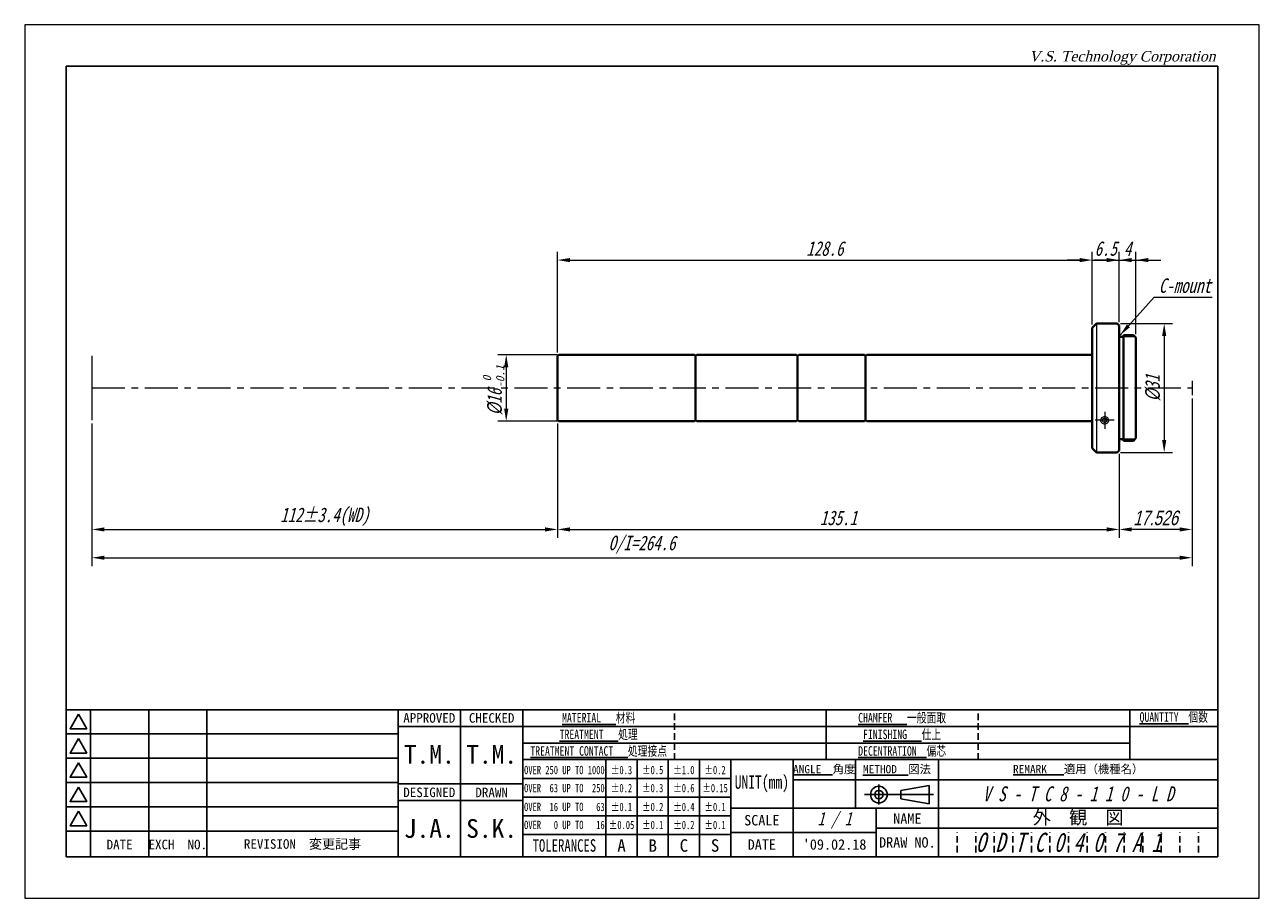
# Model space of a CAD drawing. Header units: millimetres. Extents: x 0 to 297, y 0 to 210.
import ezdxf

# ---------------------------------------------------------------- set-up
doc = ezdxf.new("R2010")
doc.units = ezdxf.units.MM
doc.header["$LTSCALE"] = 0.25
doc.linetypes.add('CENTER', pattern=[50.8, 31.75, -6.35, 6.35, -6.35])
doc.linetypes.add('HIDDEN', pattern=[9.525, 6.35, -3.175])
for name, color, linetype, lineweight in [('11-太線', 7, 'Continuous', 40), ('12-中線', 7, 'Continuous', 20), ('2-中心線', 5, 'CENTER', 20), ('4-寸法線', 5, 'Continuous', 20), ('5-文字', 5, 'Continuous', 20), ('6-図面枠', 5, 'Continuous', 25), ('補助線', 254, 'Continuous', 0)]:
    doc.layers.add(name, color=color, linetype=linetype, lineweight=lineweight)
doc.styles.add('(TNK)aSS', font='MS Gothic.ttf', dxfattribs={"width": 0.75, "oblique": 15, "height": 3.5})
doc.styles.add('italic_01', font='MS Gothic.ttf', dxfattribs={"width": 0.75, "oblique": 15, "height": 2})
doc.styles.add('narrow_01', font='MS Gothic.ttf', dxfattribs={"width": 0.75, "height": 2})
doc.styles.add('VST', font='CENTURY.TTF', dxfattribs={"oblique": 15, "height": 2.5})
doc.dimstyles.new('TMIZO', dxfattribs={"dimscale": 0, "dimtxt": 3.5, "dimasz": 3, "dimexe": 2, "dimexo": 0.8, "dimgap": 1, "dimtad": 3, "dimtoh": 1, "dimdec": 1, "dimrnd": 0.005, "dimdsep": 46, "dimtxsty": '(TNK)aSS', "dimcen": 0, "dimclrd": 7, "dimclre": 7, "dimclrt": 7, "dimaunit": 1, "dimadec": 0, "dimazin": 2, "dimtfac": 1, "dimtdec": 1, "dimtmove": 0, "dimatfit": 3, "dimfxl": 1, "dimtolj": 1, "dimtzin": 0, "dimlwd": -1, "dimlwe": -1, "dimarcsym": 0})

# ---------------------------------------------------------------- blocks, each defined once
blk = doc.blocks.new('*D3')
at = {"layer": '4-寸法線', "color": 7}
for p, q in [((128.19, 114.17), (128.19, 86.67)), ((263.31, 106.87), (263.31, 86.67)), ((131.19, 88.67), (260.31, 88.67))]:
    blk.add_line(p, q, dxfattribs=at)
for points in [[(131.19, 89.17), (131.19, 88.17), (128.19, 88.67)], [(260.31, 89.17), (260.31, 88.17), (263.31, 88.67)]]:
    blk.add_solid(points, dxfattribs=at)
at = {"layer": 'Defpoints', "color": 0}
for p in [(128.19, 114.97), (263.31, 107.67), (263.31, 88.67)]:
    blk.add_point(p, dxfattribs=at)
at = {"layer": '4-寸法線', "color": 7, "insert": (195.75, 91.42), "char_height": 3.5, "attachment_point": 5, "style": '(TNK)aSS'}
blk.add_mtext('\\A1;135.1', dxfattribs=at)
blk = doc.blocks.new('*D4')
at = {"layer": '4-寸法線', "color": 7}
for p, q in [((280.81, 120.13), (280.81, 79.87)), ((16.19, 114.17), (16.19, 79.87)), ((19.19, 81.87), (277.81, 81.87))]:
    blk.add_line(p, q, dxfattribs=at)
for points in [[(19.19, 82.37), (19.19, 81.37), (16.19, 81.87)], [(277.81, 82.37), (277.81, 81.37), (280.81, 81.87)]]:
    blk.add_solid(points, dxfattribs=at)
at = {"layer": 'Defpoints', "color": 0}
for p in [(280.81, 120.93), (16.19, 114.97), (280.81, 81.87)]:
    blk.add_point(p, dxfattribs=at)
at = {"layer": '4-寸法線', "color": 7, "insert": (148.5, 84.99), "char_height": 3.5, "attachment_point": 5, "style": '(TNK)aSS'}
blk.add_mtext('\\A1;O/I=264.6', dxfattribs=at)
blk = doc.blocks.new('*D5')
at = {"layer": '4-寸法線', "color": 7}
for p, q in [((16.19, 114.17), (16.19, 86.67)), ((128.19, 114.17), (128.19, 86.67)), ((19.19, 88.67), (125.19, 88.67))]:
    blk.add_line(p, q, dxfattribs=at)
for points in [[(19.19, 89.17), (19.19, 88.17), (16.19, 88.67)], [(125.19, 89.17), (125.19, 88.17), (128.19, 88.67)]]:
    blk.add_solid(points, dxfattribs=at)
at = {"layer": 'Defpoints', "color": 0}
for p in [(16.19, 114.97), (128.19, 114.97), (128.19, 88.67)]:
    blk.add_point(p, dxfattribs=at)
at = {"layer": '4-寸法線', "color": 7, "insert": (72.19, 91.71), "char_height": 3.5, "attachment_point": 5, "style": '(TNK)aSS'}
blk.add_mtext('\\A1;112±3.4(WD)', dxfattribs=at)
blk = doc.blocks.new('*D6')
at = {"layer": '4-寸法線', "color": 7}
for p, q in [((128.19, 131.17), (128.19, 155.42)), ((256.81, 137.97), (256.81, 155.42)), ((131.19, 153.42), (253.81, 153.42))]:
    blk.add_line(p, q, dxfattribs=at)
for points in [[(131.19, 153.92), (131.19, 152.92), (128.19, 153.42)], [(253.81, 153.92), (253.81, 152.92), (256.81, 153.42)]]:
    blk.add_solid(points, dxfattribs=at)
at = {"layer": 'Defpoints', "color": 0}
for p in [(256.81, 153.42), (256.81, 137.17), (128.19, 130.37)]:
    blk.add_point(p, dxfattribs=at)
at = {"layer": '4-寸法線', "color": 7, "insert": (192.5, 156.17), "char_height": 3.5, "attachment_point": 5, "style": '(TNK)aSS'}
blk.add_mtext('\\A1;128.6', dxfattribs=at)
blk = doc.blocks.new('*D9')
at = {"layer": '4-寸法線', "color": 7}
for p, q in [((128.19, 130.67), (113.84, 130.67)), ((115.84, 127.67), (115.84, 117.67)), ((128.19, 114.67), (113.84, 114.67))]:
    blk.add_line(p, q, dxfattribs=at)
for points in [[(115.34, 127.67), (116.34, 127.67), (115.84, 130.67)], [(115.34, 117.67), (116.34, 117.67), (115.84, 114.67)]]:
    blk.add_solid(points, dxfattribs=at)
at = {"layer": 'Defpoints', "color": 0}
for p in [(128.99, 130.67), (115.84, 114.67), (128.99, 114.67)]:
    blk.add_point(p, dxfattribs=at)
at = {"layer": '4-寸法線', "color": 7, "insert": (113.09, 119.31), "char_height": 3.5, "attachment_point": 5, "rotation": 90, "style": '(TNK)aSS'}
blk.add_mtext('\\A1;{\\fMS UI Gothic|b0|i0|c128|p17;%%c}16', dxfattribs=at)
blk = doc.blocks.new('*D10')
at = {"layer": '4-寸法線', "color": 7}
for p, q in [((256.81, 137.97), (256.81, 155.42)), ((263.31, 138.47), (263.31, 155.42)), ((253.81, 153.42), (250.81, 153.42)), ((256.81, 153.42), (263.31, 153.42)), ((266.31, 153.42), (269.31, 153.42))]:
    blk.add_line(p, q, dxfattribs=at)
for points in [[(253.81, 153.92), (253.81, 152.92), (256.81, 153.42)], [(266.31, 153.92), (266.31, 152.92), (263.31, 153.42)]]:
    blk.add_solid(points, dxfattribs=at)
at = {"layer": 'Defpoints', "color": 0}
for p in [(263.31, 153.42), (256.81, 137.17), (263.31, 137.67)]:
    blk.add_point(p, dxfattribs=at)
at = {"layer": '4-寸法線', "color": 7, "insert": (260.06, 156.17), "char_height": 3.5, "attachment_point": 5, "style": '(TNK)aSS'}
blk.add_mtext('\\A1;6.5', dxfattribs=at)
blk = doc.blocks.new('*D11')
at = {"layer": '4-寸法線', "color": 7}
for p, q in [((263.31, 138.47), (263.31, 155.42)), ((267.31, 135.57), (267.31, 155.42)), ((260.31, 153.42), (257.31, 153.42)), ((263.31, 153.42), (267.31, 153.42)), ((270.31, 153.42), (273.31, 153.42))]:
    blk.add_line(p, q, dxfattribs=at)
for points in [[(260.31, 153.92), (260.31, 152.92), (263.31, 153.42)], [(270.31, 153.92), (270.31, 152.92), (267.31, 153.42)]]:
    blk.add_solid(points, dxfattribs=at)
at = {"layer": 'Defpoints', "color": 0}
for p in [(267.31, 153.42), (263.31, 137.67), (267.31, 134.77)]:
    blk.add_point(p, dxfattribs=at)
at = {"layer": '4-寸法線', "color": 7, "insert": (265.31, 156.17), "char_height": 3.5, "attachment_point": 5, "style": '(TNK)aSS'}
blk.add_mtext('\\A1;4', dxfattribs=at)
blk = doc.blocks.new('*D12')
at = {"layer": '4-寸法線', "color": 7}
for p, q in [((280.81, 120.13), (280.81, 86.67)), ((263.31, 106.87), (263.31, 86.67)), ((277.81, 88.67), (266.31, 88.67))]:
    blk.add_line(p, q, dxfattribs=at)
for points in [[(266.31, 89.17), (266.31, 88.17), (263.31, 88.67)], [(277.81, 89.17), (277.81, 88.17), (280.81, 88.67)]]:
    blk.add_solid(points, dxfattribs=at)
at = {"layer": 'Defpoints', "color": 0}
for p in [(280.81, 120.93), (263.31, 107.67), (263.31, 88.67)]:
    blk.add_point(p, dxfattribs=at)
at = {"layer": '4-寸法線', "color": 7, "insert": (272.06, 91.42), "char_height": 3.5, "attachment_point": 5, "style": '(TNK)aSS'}
blk.add_mtext('\\A1;{\\fMS UI Gothic|b0|i0|c0|p17;17.526}', dxfattribs=at)
blk = doc.blocks.new('*D13')
at = {"layer": '4-寸法線', "color": 7}
for p, q in [((263.61, 138.17), (276.12, 138.17)), ((274.12, 135.17), (274.12, 110.17)), ((263.61, 107.17), (276.12, 107.17))]:
    blk.add_line(p, q, dxfattribs=at)
for points in [[(273.62, 135.17), (274.62, 135.17), (274.12, 138.17)], [(273.62, 110.17), (274.62, 110.17), (274.12, 107.17)]]:
    blk.add_solid(points, dxfattribs=at)
at = {"layer": 'Defpoints', "color": 0}
for p in [(262.81, 138.17), (262.81, 107.17), (274.12, 107.17)]:
    blk.add_point(p, dxfattribs=at)
at = {"layer": '4-寸法線', "color": 7, "insert": (271.37, 122.67), "char_height": 3.5, "attachment_point": 5, "rotation": 90, "style": '(TNK)aSS'}
blk.add_mtext('\\A1;{\\fMS UI Gothic|b0|i0|c128|p17;%%c}31', dxfattribs=at)

msp = doc.modelspace()

# ---------------------------------------------------------------- linework, layer by layer
at = {"layer": '11-太線', "color": 0}
for p, q in [((256.81, 137.17), (257.81, 138.17)), ((256.81, 108.17), (256.81, 137.17)), ((262.81, 138.17), (257.81, 138.17)), ((262.81, 138.17), (263.31, 137.67)), ((263.31, 107.67), (263.31, 137.67)), ((264.31, 134.97), (263.31, 134.97)), ((264.31, 109.97), (264.31, 135.37)), ((264.31, 135.37), (266.71, 135.37)), ((266.71, 135.37), (267.31, 134.77)), ((267.31, 110.57), (267.31, 134.77)), ((128.19, 130.37), (128.49, 130.67)), ((128.19, 130.37), (128.19, 114.97)), ((128.49, 130.67), (161.11, 130.67)), ((161.11, 130.67), (161.41, 130.37)), ((161.71, 130.67), (161.41, 130.37)), ((161.41, 114.97), (161.41, 130.37)), ((161.71, 130.67), (185.61, 130.67)), ((185.61, 130.67), (185.91, 130.37)), ((186.21, 130.67), (185.91, 130.37)), ((185.91, 114.97), (185.91, 130.37)), ((186.21, 130.67), (201.99, 130.67)), ((202.29, 130.37), (201.99, 130.67)), ((202.29, 130.37), (202.59, 130.67)), ((202.29, 130.37), (202.29, 114.97)), ((256.81, 130.67), (202.59, 130.67)), ((128.19, 114.97), (128.49, 114.67)), ((128.49, 114.67), (161.11, 114.67)), ((161.11, 114.67), (161.41, 114.97)), ((161.41, 114.97), (161.71, 114.67)), ((161.71, 114.67), (185.61, 114.67)), ((185.61, 114.67), (185.91, 114.97)), ((186.21, 114.67), (185.91, 114.97)), ((186.21, 114.67), (201.99, 114.67)), ((202.29, 114.97), (201.99, 114.67)), ((202.29, 114.97), (202.59, 114.67)), ((256.81, 114.67), (202.59, 114.67)), ((264.31, 110.37), (263.31, 110.37)), ((264.31, 109.97), (266.71, 109.97)), ((266.71, 109.97), (267.31, 110.57)), ((256.81, 108.17), (257.81, 107.17)), ((262.81, 107.17), (257.81, 107.17)), ((262.81, 107.17), (263.31, 107.67))]:
    msp.add_line(p, q, dxfattribs=at)
at = {"layer": '12-中線', "color": 0}
for p, q in [((257.81, 138.17), (257.81, 107.17)), ((267.11, 134.97), (264.31, 134.97)), ((267.11, 110.37), (264.31, 110.37))]:
    msp.add_line(p, q, dxfattribs=at)
for points in [[(259.81, 115.77), (259.61, 115.75), (259.41, 115.69), (259.23, 115.6), (259.07, 115.49), (258.95, 115.34), (258.86, 115.18), (258.82, 115.01), (258.82, 114.83), (258.86, 114.65), (258.95, 114.49), (259.07, 114.35), (259.23, 114.23), (259.41, 114.14), (259.61, 114.09), (259.81, 114.07), (260.02, 114.09), (260.22, 114.14), (260.4, 114.23), (260.56, 114.35), (260.68, 114.49), (260.76, 114.65), (260.81, 114.83), (260.81, 115.01), (260.76, 115.18), (260.68, 115.34), (260.56, 115.49), (260.4, 115.6), (260.22, 115.69), (260.02, 115.75)], [(259.81, 115.37), (259.69, 115.36), (259.57, 115.33), (259.46, 115.28), (259.37, 115.22), (259.29, 115.14), (259.24, 115.06), (259.22, 114.96), (259.22, 114.87), (259.24, 114.78), (259.29, 114.69), (259.37, 114.62), (259.46, 114.55), (259.57, 114.51), (259.69, 114.48), (259.81, 114.47), (259.94, 114.48), (260.06, 114.51), (260.17, 114.55), (260.26, 114.62), (260.33, 114.69), (260.38, 114.78), (260.41, 114.87), (260.41, 114.96), (260.38, 115.06), (260.33, 115.14), (260.26, 115.22), (260.17, 115.28), (260.06, 115.33), (259.94, 115.36)]]:
    msp.add_lwpolyline(points, close=True, dxfattribs=at)
at = {"layer": '2-中心線', "color": 0}
for p, q in [((16.19, 122.67), (280.81, 122.67)), ((280.81, 124.4), (280.81, 120.93)), ((259.81, 116.93), (259.81, 112.89)), ((262.11, 114.92), (257.53, 114.92))]:
    msp.add_line(p, q, dxfattribs=at)
at = {"layer": '4-寸法線', "color": 0}
for p, q in [((271.7, 144.47), (285.68, 144.47)), ((16.19, 130.37), (16.19, 114.97))]:
    msp.add_line(p, q, dxfattribs=at)
at = {"layer": '6-図面枠'}
for p, q in [((10, 200), (10, 10)), ((287, 200), (10, 200)), ((287, 10), (287, 200)), ((287, 45.33), (10, 45.33)), ((15.83, 45.33), (15.83, 10)), ((29.83, 45.33), (29.83, 10)), ((43.83, 45.33), (43.83, 10)), ((89.83, 45.33), (89.83, 10)), ((104.83, 45.33), (104.83, 10)), ((119.83, 45.33), (119.83, 10)), ((192.83, 33.33), (192.83, 45.33)), ((265.83, 33.33), (265.83, 45.33)), ((15.83, 39.5), (10, 39.5)), ((29.83, 39.5), (15.83, 39.5)), ((43.83, 39.5), (29.83, 39.5)), ((89.83, 39.5), (43.83, 39.5)), ((287, 41.33), (89.83, 41.33)), ((265.83, 37.33), (119.83, 37.33)), ((15.83, 33.67), (10, 33.67)), ((29.83, 33.67), (15.83, 33.67)), ((43.83, 33.67), (29.83, 33.67)), ((89.83, 33.67), (43.83, 33.67)), ((287, 33.33), (119.83, 33.33)), ((139.83, 10), (139.83, 33.33)), ((147.33, 10), (147.33, 33.33)), ((154.83, 10), (154.83, 33.33)), ((162.33, 10), (162.33, 33.33)), ((169.83, 10), (169.83, 33.33)), ((184.83, 21.67), (184.83, 33.33)), ((199.83, 21.67), (199.83, 33.33)), ((219.83, 10), (219.83, 33.33)), ((15.83, 27.83), (10, 27.83)), ((29.83, 27.83), (15.83, 27.83)), ((43.83, 27.83), (29.83, 27.83)), ((89.83, 27.83), (43.83, 27.83)), ((119.83, 27.5), (89.83, 27.5)), ((169.83, 28.83), (119.83, 28.83)), ((287, 28.5), (184.83, 28.5)), ((205.48, 27.33), (205.48, 22.53)), ((217.6, 27.15), (210.8, 25.94)), ((217.6, 24.93), (217.6, 27.15)), ((169.83, 24.33), (119.83, 24.33)), ((202, 24.93), (218.66, 24.93)), ((210.8, 24.93), (210.8, 25.94)), ((210.8, 24.93), (210.8, 23.91)), ((217.6, 22.7), (210.8, 23.91)), ((217.6, 24.93), (217.6, 22.7)), ((15.83, 22), (10, 22)), ((29.83, 22), (15.83, 22)), ((43.83, 22), (29.83, 22)), ((89.83, 22), (43.83, 22)), ((119.83, 23.5), (89.83, 23.5)), ((169.83, 21.67), (287, 21.67)), ((184.83, 10), (184.83, 21.67)), ((204.83, 10), (204.83, 21.67)), ((169.83, 19.83), (119.83, 19.83)), ((15.83, 16.17), (10, 16.17)), ((29.83, 16.17), (15.83, 16.17)), ((43.83, 16.17), (29.83, 16.17)), ((89.83, 16.17), (43.83, 16.17)), ((169.83, 15.33), (119.83, 15.33)), ((204.83, 15.83), (169.83, 15.83)), ((287, 16.83), (204.83, 16.83)), ((219.83, 16.83), (219.83, 10)), ((10, 10), (287, 10)), ((10, 10), (287, 10))]:
    msp.add_line(p, q, dxfattribs=at)
at = {"layer": '6-図面枠', "linetype": 'HIDDEN'}
for p, q in [((156.33, 33.33), (156.33, 45.33)), ((229.33, 33.33), (229.33, 45.33))]:
    msp.add_line(p, q, dxfattribs=at)
at = {"layer": '6-図面枠', "color": 2, "linetype": 'HIDDEN'}
for p, q in [((224.3, 11), (224.3, 15.83)), ((228.77, 11), (228.77, 15.83)), ((233.23, 11), (233.23, 15.83)), ((237.7, 11), (237.7, 15.83)), ((242.17, 11), (242.17, 15.83)), ((246.63, 11), (246.63, 15.83)), ((251.1, 11), (251.1, 15.83)), ((255.57, 11), (255.57, 15.83)), ((260.03, 11), (260.03, 15.83)), ((264.5, 11), (264.5, 15.83)), ((268.97, 11), (268.97, 15.83)), ((273.43, 11), (273.43, 15.83)), ((277.9, 11), (277.9, 15.83)), ((282.37, 11), (282.37, 15.83))]:
    msp.add_line(p, q, dxfattribs=at)
at = {"layer": '6-図面枠'}
for points in [[(12.92, 44.25), (10.9, 40.75), (14.94, 40.75)], [(12.92, 38.42), (10.9, 34.92), (14.94, 34.92)], [(12.92, 32.58), (10.9, 29.08), (14.94, 29.08)], [(12.92, 26.75), (10.9, 23.25), (14.94, 23.25)], [(12.92, 20.92), (10.9, 17.42), (14.94, 17.42)]]:
    msp.add_lwpolyline(points, close=True, dxfattribs=at)
for radius in [2, 1]:
    msp.add_circle((205.48, 24.93), radius, dxfattribs=at)
at = {"layer": '補助線'}
for p, q in [((297, 210), (0, 210)), ((0, 210), (0, 0)), ((297, 0), (297, 210)), ((0, 0), (297, 0))]:
    msp.add_line(p, q, dxfattribs=at)

# ---------------------------------------------------------------- texts
at = {"layer": '4-寸法線', "color": 0, "insert": (272.82, 145.47), "char_height": 3.5, "attachment_point": 7, "style": '(TNK)aSS'}
msp.add_mtext('C-mount', dxfattribs=at)
at = {"layer": '5-文字', "color": 0, "style": '(TNK)aSS', "oblique": 15}
for s, p in [('0', (112.2, 124.25)), ('-0.1', (115.37, 122.7))]:
    msp.add_text(s, height=2, rotation=90, dxfattribs=at).set_placement(p)
at = {"layer": '6-図面枠'}
for s, insert, char_height, width, attachment_point, style in [('V.S. Technology Corporation', (241.58, 203.67), 2.5, 50, 1, 'VST'), ('{\\LMATERIAL}   材料', (138.08, 43.29), 2.3, 36.5, 5, 'narrow_01'), ('{\\LCHAMFER}   一般面取', (211.08, 43.29), 2.3, 36.5, 5, 'narrow_01'), ('{\\fＭＳ ゴシック|b0|i0|c128|p49;\\LQUANTITY\\l  個数}', (276.42, 43.29), 2.3, 21.1667, 5, 'narrow_01'), ('{\\LTREATMENT}   処理', (138.08, 39.29), 2.3, 36.5, 5, 'narrow_01'), ('{\\LFINISHING}   仕上', (211.08, 39.29), 2.3, 36.5, 5, 'narrow_01'), ('{\\LTREATMENT CONTACT}   処理接点', (138.08, 35.29), 2.3, 36.5, 5, 'narrow_01'), ('{\\LDECENTRATION}  偏芯', (211.08, 35.29), 2.3, 36.5, 5, 'narrow_01'), ('OVER 250 UP TO 1000', (129.83, 30.82), 2, 20, 5, 'narrow_01'), ('±0.3', (143.58, 30.82), 2, 7.5, 5, 'narrow_01'), ('±0.5', (151.08, 30.82), 2, 7.5, 5, 'narrow_01'), ('±1.0', (158.58, 30.82), 2, 7.5, 5, 'narrow_01'), ('±0.2', (166.08, 30.82), 2, 7.5, 5, 'narrow_01'), ('UNIT(mm)', (177.33, 27.5), 3.2, 15, 5, 'narrow_01'), ('OVER  63 UP TO  250', (129.83, 26.48), 2, 20, 5, 'narrow_01'), ('±0.2', (143.58, 26.48), 2, 7.5, 5, 'narrow_01'), ('{\\fＭＳ ゴシック|b0|i0|c128|p49;±0.3}', (151.08, 26.48), 2, 7.5, 5, 'narrow_01'), ('{\\fＭＳ ゴシック|b0|i0|c128|p49;±0.6}', (158.58, 26.48), 2, 7.5, 5, 'narrow_01'), ('{\\fＭＳ ゴシック|b0|i0|c128|p49;±0.15}', (166.08, 26.48), 2, 7.5, 5, 'narrow_01'), ('V S - T C 8 - 1 1 0 - L D', (253.42, 25.08), 3.6, 67.1668, 5, 'italic_01'), ('OVER  16 UP TO   63', (129.83, 21.95), 2, 20, 5, 'narrow_01'), ('{\\fＭＳ ゴシック|b0|i0|c128|p49;±0.1}', (143.58, 21.95), 2, 7.5, 5, 'narrow_01'), ('{\\fＭＳ ゴシック|b0|i0|c128|p49;±0.2}', (151.08, 21.95), 2, 7.5, 5, 'narrow_01'), ('{\\fＭＳ ゴシック|b0|i0|c128|p49;±0.4}', (158.58, 21.95), 2, 7.5, 5, 'narrow_01'), ('{\\fＭＳ ゴシック|b0|i0|c128|p49;±0.1}', (166.08, 21.95), 2, 7.5, 5, 'narrow_01'), ('1 / 1', (194.83, 18.75), 3.2, 20, 5, 'italic_01'), ('OVER   0 UP TO   16', (129.83, 17.62), 2, 20, 5, 'narrow_01'), ('{\\fＭＳ ゴシック|b0|i0|c128|p49;±0.05}', (143.58, 17.62), 2, 7.5, 5, 'narrow_01'), ('{\\fＭＳ ゴシック|b0|i0|c128|p49;±0.1}', (151.08, 17.62), 2, 7.5, 5, 'narrow_01'), ('{\\fＭＳ ゴシック|b0|i0|c128|p49;±0.2}', (158.58, 17.62), 2, 7.5, 5, 'narrow_01'), ('{\\fＭＳ ゴシック|b0|i0|c128|p49;±0.1}', (166.08, 17.62), 2, 7.5, 5, 'narrow_01'), ('O D T C 0 4 0 7 A 1', (251.1, 13.42), 4.6, 64.8501, 5, 'italic_01'), ('TOLERANCES', (129.83, 12.67), 3, 20, 5, 'narrow_01')]:
    msp.add_mtext(s, dxfattribs=dict(at, insert=insert, char_height=char_height, width=width, attachment_point=attachment_point, style=style))
at = {"layer": '6-図面枠', "attachment_point": 5}
for s, insert, char_height, width in [('{\\fＭＳ ゴシック|b0|i0|c128|p49;APPROVED}', (97.33, 43.34), 2.3, 15), ('{\\fＭＳ ゴシック|b0|i0|c128|p49;CHECKED}', (112.33, 43.34), 2.3, 15), ('{\\fＭＳ ゴシック|b0|i0|c128|p49;T.M.}', (97.33, 34.58), 4.5, 15), ('{\\fＭＳ ゴシック|b0|i0|c128|p49;T.M.}', (112.33, 34.58), 4.5, 15), ('{\\fＭＳ ゴシック|b0|i0|c128|p49;\\LANGLE\\l  角度}', (192.33, 30.92), 2, 15), ('{\\fＭＳ ゴシック|b0|i0|c128|p49;\\LMETHOD\\l  図法}', (209.83, 30.92), 2, 20), ('{\\fＭＳ ゴシック|b0|i0|c128|p49;\\LREMARK\\l   適用（機種名）}', (253.42, 30.92), 2, 67.1667), ('{\\fＭＳ ゴシック|b0|i0|c128|p49;DESIGNED}', (97.33, 25.45), 2.3, 15), ('{\\fＭＳ ゴシック|b0|i0|c128|p49;DRAWN}', (112.33, 25.45), 2.3, 15), ('{\\fＭＳ ゴシック|b0|i0|c128|p49;外\u3000観\u3000図}', (253.42, 19.25), 3.2, 67.1667), ('{\\fＭＳ ゴシック|b0|i0|c128|p49;J.A.}', (97.33, 16.75), 4.5, 15), ('{\\fＭＳ ゴシック|b0|i0|c128|p49;S.K.}', (112.33, 16.75), 4.5, 15), ('{\\fＭＳ ゴシック|b0|i0|c128|p49;SCALE}', (177.33, 18.75), 2.5, 15), ('{\\fＭＳ ゴシック|b0|i0|c128|p49;NAME}', (212.33, 19.15), 2.5, 15), ('{\\fＭＳ ゴシック|b0|i0|c128|p49;EXCH  NO.}', (36.83, 12.92), 2.3, 14), ('{\\fＭＳ ゴシック|b0|i0|c128|p49;DRAW NO.}', (212.33, 13.42), 2.5, 15), ('{\\fＭＳ ゴシック|b0|i0|c128|p49;DATE}', (22.83, 12.92), 2.3, 14), ('{\\fＭＳ ゴシック|b0|i0|c128|p49;REVISION  変更記事}', (66.83, 12.92), 2.3, 46), ('{\\fＭＳ ゴシック|b0|i0|c128|p49;A}', (143.58, 12.67), 3, 7.5), ('{\\fＭＳ ゴシック|b0|i0|c128|p49;B}', (151.08, 12.67), 3, 7.5), ('{\\fＭＳ ゴシック|b0|i0|c128|p49;C}', (158.58, 12.67), 3, 7.5), ('{\\fＭＳ ゴシック|b0|i0|c128|p49;S}', (166.08, 12.67), 3, 7.5), ('{\\fＭＳ ゴシック|b0|i0|c128|p49;DATE}', (177.33, 12.92), 2.5, 15), ("{\\fMS Gothic|b0|i0|c128|p49;'09.02.18}", (194.83, 12.92), 2.5, 20)]:
    msp.add_mtext(s, dxfattribs=dict(at, insert=insert, char_height=char_height, width=width))

# ---------------------------------------------------------------- dimensions: what is measured, and where the dimension line sits
at = {"layer": '4-寸法線', "color": 0}
for base, p1, p2, picture, middle in [((256.81, 153.42), (128.19, 130.37), (256.81, 137.17), '*D6', (192.5, 156.17)), ((263.31, 88.67), (128.19, 114.97), (263.31, 107.67), '*D3', (195.75, 91.42))]:
    dim = msp.add_linear_dim(base=base, p1=p1, p2=p2, dimstyle='TMIZO', override={"dimscale": 1}, dxfattribs=at)
    dim.commit()
    dim.dimension.update_dxf_attribs({"geometry": picture, "text_midpoint": middle})
for base, p1, p2, picture, middle in [((263.31, 153.42), (256.81, 137.17), (263.31, 137.67), '*D10', (260.06, 153.42)), ((267.31, 153.42), (263.31, 137.67), (267.31, 134.77), '*D11', (265.31, 153.42))]:
    dim = msp.add_linear_dim(base=base, p1=p1, p2=p2, dimstyle='TMIZO', override={"dimscale": 1}, dxfattribs=at)
    dim.commit()
    dim.dimension.update_dxf_attribs({"geometry": picture, "text_midpoint": middle, "dimtype": 160})
dim = msp.add_linear_dim(base=(274.12, 107.17), p1=(262.81, 138.17), p2=(262.81, 107.17), angle=90, text='{\\fMS UI Gothic|b0|i0|c128|p17;%%c}<>', dimstyle='TMIZO', override={"dimscale": 1}, dxfattribs=at)
dim.commit()
dim.dimension.update_dxf_attribs({"geometry": '*D13', "text_midpoint": (271.37, 122.67)})
dim = msp.add_linear_dim(base=(115.84, 114.67), p1=(128.99, 130.67), p2=(128.99, 114.67), angle=270, text='{\\fMS UI Gothic|b0|i0|c128|p17;%%c}<>', dimstyle='TMIZO', override={"dimscale": 1}, dxfattribs=at)
dim.commit()
dim.dimension.update_dxf_attribs({"geometry": '*D9', "text_midpoint": (115.84, 119.31), "dimtype": 160})
for base, p1, p2, text, override, picture, middle in [((280.81, 81.87), (16.19, 114.97), (280.81, 120.93), 'O/I=<>', {"dimscale": 1}, '*D4', (148.5, 84.99)), ((263.31, 88.67), (280.81, 120.93), (263.31, 107.67), '{\\fMS UI Gothic|b0|i0|c0|p17;17.526}', {"dimscale": 1, "dimtxsty": '(TNK)aSS'}, '*D12', (272.06, 91.42)), ((128.19, 88.67), (16.19, 114.97), (128.19, 114.97), '<>±3.4(WD)', {"dimscale": 1, "dimtxsty": '(TNK)aSS'}, '*D5', (72.19, 91.71))]:
    dim = msp.add_linear_dim(base=base, p1=p1, p2=p2, text=text, dimstyle='TMIZO', override=override, dxfattribs=at)
    dim.commit()
    dim.dimension.update_dxf_attribs({"geometry": picture, "text_midpoint": middle})

# ---------------------------------------------------------------- leaders
msp.add_leader([(263.51, 135.37), (271.7, 144.47)], dimstyle='TMIZO', override={"dimscale": 1, "dimtad": 1}, dxfattribs=at)

doc.saveas('drawing.dxf')
